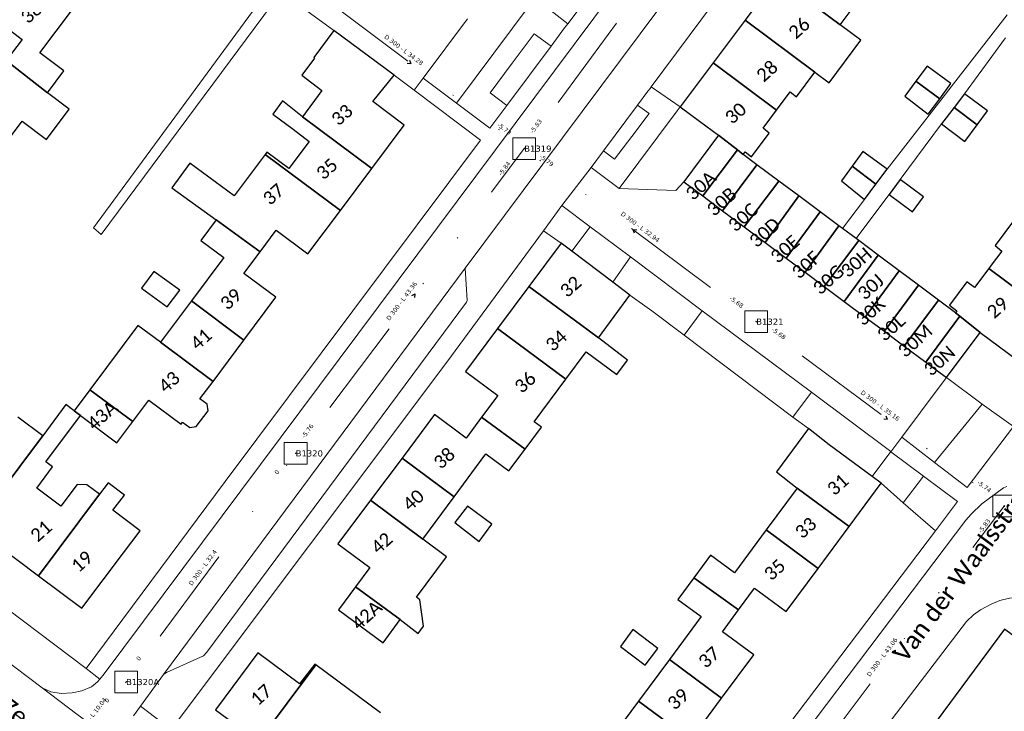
# Model space of a CAD drawing. Header units: metres. Extents: x 113074 to 114313, y 482627 to 483855.
# Tile 39 of 78: x 113371 to 113483, y 483672 to 483750. Entities that reach past the tile are written whole.
import ezdxf
from ezdxf.enums import TextEntityAlignment as Align

# ---------------------------------------------------------------- set-up
doc = ezdxf.new("R2010")
doc.units = ezdxf.units.M
doc.header["$MEASUREMENT"] = 0
doc.linetypes.add('DGN Style 2', pattern=[50.429501, 30.257701, -20.1718])
doc.linetypes.add('DGN Style 6', pattern=[30.473618, 0.016022, -6.408752, 11.215317, -6.408752, 0.016022, -6.408752])
for name, color, linetype, lineweight in [('BGT-Lijnen - BTD Groenvoorziening  heesters (v)', 94, 'Continuous', 13), ('BGT-Lijnen - Huisnummer overig (t)', 252, 'Continuous', 13), ('BGT-Lijnen - ORL Straatnaam (t)', 7, 'Continuous', 13), ('BGT-Lijnen - PND grondvlak pand (v_mv)', 1, 'Continuous', 13), ('BGT-Lijnen - WGD Inrit (v)', 7, 'Continuous', 13), ('BGT-Lijnen - WGD Parkeervlak (v)', 7, 'Continuous', 13), ('BGT-Lijnen - WGD Rijbaan - Lokale weg (v)', 7, 'Continuous', 13), ('BGT-Lijnen - WGD Voetpad (v)', 7, 'Continuous', 13), ('BGT-Lijnen - XXX Brandgang OTD (v)', 7, 'Continuous', 13), ('Riolering - BOBs', 7, 'Continuous', 13), ('Riolering - Gemengd riool', 7, 'Continuous', 13), ('Riolering - KNOOP_NUMMER', 7, 'Continuous', 13), ('Riolering - KNOOP_RIOOLPUT', 7, 'Continuous', 13), ('Riolering - Leidingtekst', 7, 'Continuous', 13), ('Riolering - Level 63', 7, 'Continuous', 13), ('Riolering - Stroomrichting', 7, 'Continuous', 13)]:
    doc.layers.add(name, color=color, linetype=linetype, lineweight=lineweight)
doc.styles.add('Style-Calibri', font='calibri.ttf')
doc.styles.add('Style-Verdana', font='verdana.ttf')

# ---------------------------------------------------------------- blocks, each defined once
blk = doc.blocks.new('rioput')
at = {"layer": 'Riolering - Level 63', "linetype": 'Continuous', "lineweight": 13}
blk.add_3dface([(-1.29, 1.24), (1.29, 1.24), (1.29, -1.24), (-1.29, -1.24)], dxfattribs=at)

msp = doc.modelspace()

# ---------------------------------------------------------------- linework, layer by layer
at = {"layer": 'BGT-Lijnen - BTD Groenvoorziening  heesters (v)', "linetype": 'DGN Style 2', "lineweight": 13, "flags": 128}
for points in [[(113429.18, 483752.35), (113420.7, 483740.99), (113424.48, 483738.15)], [(113420.7, 483740.99), (113429.18, 483752.35)], [(113432.99, 483749.54), (113433.35, 483750.02), (113430.24, 483752.44)], [(113421.95, 483750.58), (113416.91, 483743.83), (113420.7, 483740.99)], [(113424.51, 483742.15), (113427.03, 483745.52), (113429.55, 483748.89)], [(113431.45, 483747.48), (113429.55, 483748.89), (113427.03, 483745.52)], [(113429.55, 483748.89), (113431.45, 483747.48), (113432.99, 483749.54)], [(113426.41, 483740.73), (113431.45, 483747.48)], [(113427.03, 483745.52), (113424.51, 483742.15), (113426.41, 483740.73)], [(113424.48, 483738.15), (113426.41, 483740.73), (113424.51, 483742.15)], [(113442.48, 483742.34), (113441.3, 483740.76), (113442.6, 483739.8)], [(113442.83, 483742.82), (113442.72, 483742.66), (113442.48, 483742.34)], [(113445.8, 483740.09), (113446.15, 483740.57), (113442.83, 483742.82)], [(113442.6, 483739.8), (113441.3, 483740.76), (113437.42, 483735.54)], [(113436.01, 483733.64), (113439.2, 483731.25), (113445.8, 483740.09)], [(113442.6, 483739.8), (113440.65, 483737.18), (113438.66, 483734.59)], [(113446.15, 483740.57), (113445.8, 483740.09), (113439.2, 483731.25)], [(113440.65, 483737.18), (113442.6, 483739.8)], [(113450.51, 483737.32), (113448.33, 483738.94), (113446.15, 483740.57)], [(113437.42, 483735.54), (113438.66, 483734.59), (113440.65, 483737.18)], [(113446.55, 483732.02), (113450.51, 483737.32)], [(113438.66, 483734.59), (113437.42, 483735.54), (113436.01, 483733.64)], [(113439.2, 483731.25), (113445.64, 483731.02), (113446.55, 483732.02)], [(113435.91, 483726.91), (113432.69, 483729.32), (113430.59, 483726.46)], [(113430.59, 483726.46), (113432.61, 483725.03), (113433.81, 483724.12)], [(113433.81, 483724.12), (113435.91, 483726.91)], [(113435.91, 483726.91), (113433.81, 483724.12), (113438.47, 483720.6)], [(113438.47, 483720.6), (113440.5, 483723.47), (113435.91, 483726.91)], [(113440.5, 483723.47), (113438.47, 483720.6), (113440.43, 483719.1)], [(113446.59, 483714.56), (113448.66, 483717.35), (113440.5, 483723.47)], [(113440.43, 483719.1), (113442.9, 483717.34), (113446.59, 483714.56)], [(113448.66, 483717.35), (113446.59, 483714.56), (113458.95, 483705.24)], [(113458.95, 483705.24), (113461.07, 483708.06), (113448.66, 483717.35)], [(113480.48, 483706.72), (113476.44, 483709.73), (113475.59, 483708.66)], [(113475.59, 483708.66), (113471.34, 483702.93), (113475.07, 483700.07)], [(113461.07, 483708.06), (113458.95, 483705.24), (113460.74, 483703.93)], [(113467.98, 483698.48), (113470.09, 483701.3), (113461.07, 483708.06)], [(113484.06, 483704.16), (113480.48, 483706.72), (113475.07, 483700.07)], [(113475.07, 483700.07), (113480.48, 483706.72)], [(113460.74, 483703.93), (113463.1, 483702.09), (113467.98, 483698.48)], [(113475.07, 483700.07), (113478.8, 483697.21), (113484.06, 483704.16)], [(113470.09, 483701.3), (113467.98, 483698.48), (113469.02, 483697.7)], [(113473.81, 483698.52), (113470.12, 483701.28), (113470.09, 483701.3)], [(113469.02, 483697.7), (113471.52, 483695.46), (113473.81, 483698.52)], [(113473.81, 483698.52), (113471.52, 483695.46), (113475.17, 483692.29)], [(113475.17, 483692.29), (113477.68, 483695.61), (113473.81, 483698.52)]]:
    msp.add_lwpolyline(points, dxfattribs=at)
at = {"layer": 'BGT-Lijnen - PND grondvlak pand (v_mv)', "linetype": 'Continuous', "lineweight": 25, "flags": 128}
for points in [[(113460.76, 483760.16), (113457.14, 483755.3), (113464.36, 483749.91)], [(113464.36, 483749.91), (113457.14, 483755.3), (113453.52, 483750.44)], [(113464.36, 483749.91), (113465.92, 483752.01), (113466.63, 483751.48)], [(113367.51, 483751.06), (113371.27, 483748.24), (113369.46, 483745.83)], [(113376.04, 483744.65), (113373.3, 483746.7), (113377.02, 483751.66)], [(113453.52, 483750.44), (113449.9, 483745.58), (113457.11, 483740.2)], [(113459.38, 483741.7), (113461.46, 483744.52), (113453.52, 483750.44)], [(113453.52, 483750.44), (113461.46, 483744.52), (113463.08, 483743.31)], [(113463.08, 483743.31), (113466.7, 483748.17), (113464.36, 483749.91)], [(113413.59, 483744.18), (113406.76, 483749.27), (113404.45, 483746.17)], [(113374.17, 483742.15), (113369.46, 483745.83), (113367.66, 483743.42)], [(113369.46, 483745.83), (113374.17, 483742.15), (113376.04, 483744.65)], [(113404.45, 483746.17), (113404.55, 483746.09), (113403.12, 483744.16)], [(113457.11, 483740.2), (113449.9, 483745.58), (113446.15, 483740.57)], [(113403.12, 483744.16), (113405.39, 483742.41), (113403.16, 483739.42)], [(113414.74, 483738.47), (113411.16, 483741.15), (113413.59, 483744.18)], [(113476.95, 483743.22), (113474.25, 483745.19), (113472.97, 483743.49)], [(113472.97, 483743.49), (113471.7, 483741.79), (113474.37, 483739.71)], [(113474.37, 483739.71), (113475.67, 483741.48), (113472.97, 483743.49)], [(113472.97, 483743.49), (113475.67, 483741.48), (113476.95, 483743.22)], [(113376.64, 483740.3), (113374.17, 483742.15)], [(113457.11, 483740.2), (113458.65, 483742.26), (113459.38, 483741.7)], [(113478.5, 483742.05), (113477.3, 483740.47), (113479.93, 483738.51)], [(113479.93, 483738.51), (113481.12, 483740.1), (113478.5, 483742.05)], [(113403.16, 483739.42), (113400.92, 483741.23), (113399.82, 483739.71)], [(113371.27, 483738.93), (113374.05, 483736.85), (113376.64, 483740.3)], [(113399.82, 483739.71), (113402.1, 483738.01), (113403.94, 483736.63)], [(113446.15, 483740.57), (113448.33, 483738.94), (113450.51, 483737.32)], [(113455.57, 483738.14), (113457.11, 483740.2)], [(113477.3, 483740.47), (113475.88, 483738.64), (113478.52, 483736.63)], [(113478.52, 483736.63), (113479.93, 483738.51), (113477.3, 483740.47)], [(113367.52, 483735.88), (113368.46, 483735.17), (113371.27, 483738.93)], [(113407.49, 483728.76), (113411.05, 483733.54), (113403.16, 483739.42)], [(113403.16, 483739.42), (113411.05, 483733.54), (113414.74, 483738.47)], [(113454.27, 483734.87), (113456.28, 483737.55), (113455.57, 483738.14)], [(113403.94, 483736.63), (113401.63, 483733.54), (113399.12, 483735.41)], [(113452.65, 483735.65), (113450.51, 483737.32), (113446.55, 483732.02)], [(113450.51, 483737.32), (113452.65, 483735.65), (113453.32, 483735.12)], [(113398.92, 483735.15), (113395.41, 483730.44), (113390.36, 483734.14)], [(113399.12, 483735.41), (113398.92, 483735.15), (113407.49, 483728.76)], [(113407.49, 483728.76), (113398.92, 483735.15)], [(113446.55, 483732.02), (113448.72, 483730.41), (113452.65, 483735.65)], [(113452.65, 483735.65), (113448.72, 483730.41), (113450.96, 483728.73)], [(113454.87, 483733.97), (113453.32, 483735.12), (113452.65, 483735.65)], [(113453.32, 483735.12), (113453.55, 483735.43), (113454.27, 483734.87)], [(113469.69, 483733.46), (113466.92, 483735.46), (113465.7, 483733.79)], [(113390.36, 483734.14), (113388.33, 483731.35), (113393.35, 483727.69)], [(113450.96, 483728.73), (113454.87, 483733.97)], [(113457.37, 483732.1), (113454.87, 483733.97), (113450.96, 483728.73)], [(113465.7, 483733.79), (113464.48, 483732.14), (113467.1, 483730)], [(113467.1, 483730), (113468.41, 483731.77), (113465.7, 483733.79)], [(113465.7, 483733.79), (113468.41, 483731.77), (113469.69, 483733.46)], [(113450.96, 483728.73), (113453.43, 483726.89), (113457.37, 483732.1)], [(113459.63, 483730.42), (113457.37, 483732.1), (113453.43, 483726.89)], [(113471.16, 483732.27), (113469.91, 483730.58), (113472.56, 483728.6)], [(113472.56, 483728.6), (113473.83, 483730.33), (113471.16, 483732.27)], [(113453.43, 483726.89), (113455.82, 483725.11), (113459.63, 483730.42)], [(113462.05, 483728.61), (113459.63, 483730.42), (113455.82, 483725.11)], [(113400.19, 483726.52), (113403.8, 483723.82), (113407.49, 483728.76)], [(113455.82, 483725.11), (113458.21, 483723.33), (113462.05, 483728.61)], [(113464.2, 483727.01), (113462.05, 483728.61), (113458.21, 483723.33)], [(113398.35, 483724.05), (113393.35, 483727.69), (113391.6, 483725.34)], [(113393.35, 483727.69), (113398.35, 483724.05), (113400.19, 483726.52)], [(113484.17, 483727.72), (113481.98, 483724.76), (113482.72, 483724.14)], [(113458.21, 483723.33), (113460.35, 483721.73), (113464.2, 483727.01)], [(113464.62, 483726.7), (113464.2, 483727.01), (113460.35, 483721.73)], [(113466.45, 483725.33), (113466.15, 483725.56), (113464.62, 483726.7)], [(113391.6, 483725.34), (113394.22, 483723.39), (113390.54, 483718.47)], [(113460.35, 483721.73), (113462.52, 483720.11), (113466.45, 483725.33)], [(113468.67, 483723.67), (113466.45, 483725.33), (113462.52, 483720.11)], [(113400.15, 483718.88), (113396.51, 483721.59), (113398.35, 483724.05)], [(113432.61, 483725.03), (113428.94, 483720.1), (113434.82, 483715.77)], [(113438.47, 483720.6), (113433.81, 483724.12), (113432.61, 483725.03)], [(113482.72, 483724.14), (113481.52, 483722.54), (113481.24, 483722.15)], [(113462.52, 483720.11), (113464.81, 483718.41), (113468.67, 483723.67)], [(113471.05, 483721.9), (113468.67, 483723.67), (113464.81, 483718.41)], [(113389.22, 483719.67), (113386.28, 483721.82), (113384.88, 483719.9)], [(113464.81, 483718.41), (113467.2, 483716.62), (113471.05, 483721.9)], [(113473.25, 483720.26), (113471.05, 483721.9), (113467.2, 483716.62)], [(113481.24, 483722.15), (113479.62, 483719.99), (113478.77, 483720.65)], [(113484.52, 483711.7), (113488.37, 483716.85), (113481.24, 483722.15)], [(113481.24, 483722.15), (113488.37, 483716.85), (113488.64, 483717.23)], [(113440.43, 483719.1), (113438.47, 483720.6)], [(113478.77, 483720.65), (113476.77, 483717.98), (113477.63, 483717.32)], [(113384.88, 483719.9), (113387.78, 483717.78), (113389.22, 483719.67)], [(113434.82, 483715.77), (113428.94, 483720.1), (113425.38, 483715.34)], [(113467.2, 483716.62), (113469.38, 483715), (113473.25, 483720.26)], [(113475.52, 483718.56), (113473.25, 483720.26), (113469.38, 483715)], [(113396.51, 483714.01), (113390.54, 483718.47), (113387.03, 483713.76)], [(113390.54, 483718.47), (113396.51, 483714.01), (113400.15, 483718.88)], [(113434.82, 483715.77), (113436.84, 483714.25), (113440.43, 483719.1)], [(113469.38, 483715), (113471.64, 483713.31), (113475.52, 483718.56)], [(113475.52, 483718.56), (113471.64, 483713.31), (113474.1, 483711.47)], [(113477.97, 483716.71), (113477.47, 483717.11), (113475.52, 483718.56)], [(113477.63, 483717.32), (113477.47, 483717.11), (113477.97, 483716.71)], [(113480.27, 483714.86), (113477.97, 483716.71), (113474.1, 483711.47)], [(113474.1, 483711.47), (113477.97, 483716.71)], [(113477.97, 483716.71), (113480.27, 483714.86), (113484.52, 483711.7)], [(113387.03, 483713.76), (113384.45, 483715.68), (113380.87, 483710.89)], [(113433.15, 483709.55), (113425.38, 483715.34), (113421.71, 483710.42)], [(113425.38, 483715.34), (113433.15, 483709.55), (113435.46, 483712.65)], [(113440.16, 483711.73), (113436.84, 483714.25), (113434.82, 483715.77)], [(113387.03, 483713.76), (113393, 483709.3), (113396.51, 483714.01)], [(113474.1, 483711.47), (113476.44, 483709.73), (113480.27, 483714.86)], [(113391.5, 483707.3), (113393, 483709.3), (113387.03, 483713.76)], [(113435.46, 483712.65), (113438.93, 483710.07), (113440.16, 483711.73)], [(113380.87, 483710.89), (113378.98, 483708.35), (113383.86, 483704.72)], [(113421.71, 483710.42), (113425.39, 483707.68), (113423.55, 483705.21)], [(113430.37, 483704.1), (113429.55, 483704.71), (113433.15, 483709.55)], [(113378.98, 483708.35), (113377.19, 483705.96), (113377.92, 483705.42)], [(113383.86, 483704.72), (113378.98, 483708.35)], [(113383.86, 483704.72), (113385.69, 483707.18), (113389.37, 483704.43)], [(113392.43, 483705.96), (113392.32, 483706.69), (113391.5, 483707.3)], [(113377.19, 483705.96), (113376.27, 483706.65), (113373.63, 483703.11)], [(113372.34, 483701.39), (113373.63, 483703.11), (113370.79, 483705.24)], [(113373.99, 483700.15), (113377.92, 483705.42), (113377.19, 483705.96)], [(113377.92, 483705.42), (113382.07, 483702.32), (113383.86, 483704.72)], [(113390.35, 483704.05), (113391.08, 483704.16), (113392.43, 483705.96)], [(113421.79, 483702.84), (113418.2, 483705.52), (113414.5, 483700.56)], [(113428.51, 483701.6), (113423.55, 483705.21), (113421.79, 483702.84)], [(113423.55, 483705.21), (113428.51, 483701.6), (113430.37, 483704.1)], [(113389.37, 483704.43), (113389.54, 483704.66), (113390.35, 483704.05)], [(113463.1, 483702.09), (113460.74, 483703.93), (113457.09, 483699.01)], [(113373.63, 483703.11), (113372.34, 483701.39), (113368.45, 483696.21)], [(113424.02, 483701.04), (113426.65, 483699.1), (113428.51, 483701.6)], [(113469.02, 483697.7), (113467.98, 483698.48), (113463.1, 483702.09)], [(113368.45, 483696.21), (113372.34, 483701.39)], [(113420.42, 483696.14), (113414.5, 483700.56), (113410.91, 483695.76)], [(113414.5, 483700.56), (113420.42, 483696.14), (113424.02, 483701.04)], [(113372.94, 483697.16), (113374.75, 483699.58), (113373.99, 483700.15)], [(113457.09, 483699.01), (113459.45, 483697.16), (113465.37, 483692.77)], [(113377.55, 483697.55), (113375.7, 483695.09), (113372.94, 483697.16)], [(113381.06, 483697.75), (113380.08, 483696.45), (113373.13, 483687.17)], [(113380.08, 483696.45), (113378.65, 483697.52), (113377.55, 483697.55)], [(113381.61, 483694.63), (113382.91, 483696.36), (113381.06, 483697.75)], [(113465.37, 483692.77), (113459.45, 483697.16), (113455.92, 483692.4)], [(113465.37, 483692.77), (113469.02, 483697.7)], [(113368.18, 483690.89), (113373.13, 483687.17), (113380.08, 483696.45)], [(113410.91, 483695.76), (113416.87, 483691.32), (113420.42, 483696.14)], [(113410.91, 483695.76), (113407.21, 483690.8), (113410.84, 483688.09)], [(113419.56, 483689.33), (113416.87, 483691.32), (113410.91, 483695.76)], [(113424.73, 483693.03), (113421.95, 483695.09), (113420.52, 483693.22)], [(113382.81, 483689.76), (113384.71, 483692.3), (113381.61, 483694.63)], [(113420.52, 483693.22), (113423.28, 483691.07), (113424.73, 483693.03)], [(113455.92, 483692.4), (113461.84, 483688.01), (113465.37, 483692.77)], [(113461.84, 483688.01), (113455.92, 483692.4), (113452.31, 483687.52)], [(113373.13, 483687.17), (113378.08, 483683.46), (113382.81, 483689.76)], [(113416.16, 483684.72), (113419.56, 483689.33)], [(113452.31, 483687.52), (113449.61, 483689.52), (113447.71, 483686.95)], [(113410.84, 483688.09), (113409.21, 483685.9), (113414.29, 483682.17)], [(113454.6, 483685.74), (113458.19, 483683.08), (113461.84, 483688.01)], [(113409.21, 483685.9), (113407.26, 483683.29), (113412.35, 483679.54)], [(113412.35, 483679.54), (113414.29, 483682.17), (113409.21, 483685.9)], [(113452.77, 483683.27), (113447.71, 483686.95), (113445.88, 483684.48)], [(113447.71, 483686.95), (113452.77, 483683.27), (113454.6, 483685.74)], [(113416.93, 483681.43), (113416.53, 483684.44), (113416.16, 483684.72)], [(113445.88, 483684.48), (113448.53, 483682.52), (113444.92, 483677.65)], [(113454.51, 483678.16), (113450.94, 483680.8), (113452.77, 483683.27)], [(113414.29, 483682.17), (113416.33, 483680.61), (113416.93, 483681.43)], [(113443.59, 483678.9), (113440.76, 483681.04), (113439.37, 483679.1)], [(113524.21, 483650.63), (113483.03, 483681.08), (113469.76, 483663.13)], [(113402.82, 483674.87), (113398.11, 483678.38), (113393.29, 483671.91)], [(113439.37, 483679.1), (113442.17, 483676.98), (113443.59, 483678.9)], [(113444.92, 483677.65), (113450.86, 483673.24), (113454.51, 483678.16)], [(113393.29, 483671.91), (113398.17, 483668.28), (113404.68, 483677.03)], [(113404.68, 483677.03), (113398.17, 483668.28), (113403.05, 483664.65)], [(113404.68, 483677.03), (113404.57, 483677.12), (113402.82, 483674.87)], [(113412.05, 483671.55), (113409.56, 483673.41), (113404.68, 483677.03)], [(113450.86, 483673.24), (113444.92, 483677.65), (113441.4, 483672.9)], [(113447.34, 483668.49), (113441.4, 483672.9), (113437.8, 483668.04)], [(113441.4, 483672.9), (113447.34, 483668.49), (113450.86, 483673.24)]]:
    msp.add_lwpolyline(points, dxfattribs=at)
at = {"layer": 'BGT-Lijnen - WGD Inrit (v)', "linetype": 'Continuous', "lineweight": 13, "flags": 128}
for points in [[(113399.84, 483754.5), (113400.74, 483753.65), (113406.76, 483749.27)], [(113415.88, 483742.46), (113416.91, 483743.83), (113421.95, 483750.58)], [(113406.76, 483749.27), (113413.59, 483744.18), (113415.88, 483742.46)]]:
    msp.add_lwpolyline(points, dxfattribs=at)
at = {"layer": 'BGT-Lijnen - WGD Parkeervlak (v)', "linetype": 'Continuous', "lineweight": 13, "flags": 128}
for points in [[(113439.2, 483731.25), (113436.01, 483733.64), (113432.69, 483729.32)], [(113446.55, 483732.02), (113445.64, 483731.02), (113439.2, 483731.25)], [(113450.96, 483728.73), (113448.72, 483730.41), (113446.55, 483732.02)], [(113432.69, 483729.32), (113435.91, 483726.91), (113440.5, 483723.47)], [(113455.82, 483725.11), (113453.43, 483726.89), (113450.96, 483728.73)], [(113460.35, 483721.73), (113458.21, 483723.33), (113455.82, 483725.11)], [(113440.5, 483723.47), (113448.66, 483717.35), (113461.07, 483708.06)], [(113421.7, 483722.21), (113387.36, 483675.91), (113387.71, 483676.14)], [(113421.85, 483718.32), (113421.9, 483718.51), (113421.7, 483722.21)], [(113464.81, 483718.41), (113462.52, 483720.11), (113460.35, 483721.73)], [(113469.38, 483715), (113467.2, 483716.62), (113464.81, 483718.41)], [(113392.28, 483678.47), (113421.85, 483718.32)], [(113474.1, 483711.47), (113471.64, 483713.31), (113469.38, 483715)], [(113475.59, 483708.66), (113476.44, 483709.73), (113474.1, 483711.47)], [(113470.12, 483701.28), (113471.34, 483702.93), (113475.59, 483708.66)], [(113461.07, 483708.06), (113470.09, 483701.3), (113470.12, 483701.28)], [(113387.71, 483676.14), (113391.92, 483678.06), (113392.28, 483678.47)]]:
    msp.add_lwpolyline(points, dxfattribs=at)
at = {"layer": 'BGT-Lijnen - WGD Rijbaan - Lokale weg (v)', "linetype": 'Continuous', "lineweight": 13, "flags": 128}
for points in [[(113387.36, 483675.91), (113421.7, 483722.21), (113443.84, 483751.87)], [(113436.32, 483750.67), (113380.62, 483675.99), (113380.12, 483675.41)], [(113483.3, 483697.35), (113482.91, 483697.18), (113480.45, 483695.37)], [(113480.45, 483695.37), (113479.25, 483694.17), (113478.64, 483693.49)], [(113478.64, 483693.49), (113459.15, 483667.69), (113447.09, 483651.37)], [(113373.55, 483674.41), (113356.58, 483687.22), (113350.56, 483691.78)], [(113479.52, 483682.7), (113480.31, 483683.28), (113481.51, 483683.93)], [(113481.51, 483683.93), (113482.51, 483684.35), (113483.62, 483684.61)], [(113466.45, 483665.92), (113478.7, 483681.95), (113479.52, 483682.7)], [(113383.94, 483671.21), (113384.74, 483672.31), (113387.36, 483675.91)], [(113380.12, 483675.41), (113379.85, 483675.09), (113379.18, 483674.52)], [(113374.55, 483673.95), (113373.55, 483674.41), (113377.49, 483671.42)], [(113385.39, 483665.61), (113377.49, 483671.42), (113373.55, 483674.41)], [(113376.96, 483673.83), (113375.71, 483673.75), (113374.55, 483673.95)], [(113379.18, 483674.52), (113378.09, 483674.06), (113376.96, 483673.83)]]:
    msp.add_lwpolyline(points, dxfattribs=at)
at = {"layer": 'BGT-Lijnen - WGD Voetpad (v)', "linetype": 'Continuous', "lineweight": 13, "flags": 128}
for points in [[(113476.52, 483807.57), (113473.78, 483803.91), (113433.35, 483750.02)], [(113380.62, 483675.99), (113436.32, 483750.67), (113453.9, 483774.26)], [(113442.83, 483742.82), (113462.79, 483769.66), (113463.38, 483770.51)], [(113443.84, 483751.87), (113421.7, 483722.21), (113421.9, 483718.51)], [(113433.35, 483750.02), (113432.99, 483749.54), (113431.45, 483747.48)], [(113431.45, 483747.48), (113426.41, 483740.73), (113424.48, 483738.15)], [(113416.91, 483743.83), (113415.88, 483742.46), (113423.44, 483736.76)], [(113424.48, 483738.15), (113420.7, 483740.99), (113416.91, 483743.83)], [(113437.42, 483735.54), (113441.3, 483740.76), (113442.48, 483742.34)], [(113442.48, 483742.34), (113442.72, 483742.66), (113442.83, 483742.82)], [(113423.44, 483736.76), (113394.38, 483697.89), (113378.55, 483676.59)], [(113432.69, 483729.32), (113436.01, 483733.64), (113437.42, 483735.54)], [(113419.58, 483711.48), (113430.59, 483726.46), (113432.69, 483729.32)], [(113421.9, 483718.51), (113421.85, 483718.32), (113392.28, 483678.47)], [(113378.55, 483676.59), (113353.42, 483695.58), (113333.38, 483710.56)], [(113384.74, 483672.31), (113388.23, 483669.68), (113419.58, 483711.48)], [(113486.85, 483702.04), (113484.06, 483704.16), (113478.8, 483697.21)], [(113471.34, 483702.93), (113470.12, 483701.28), (113473.81, 483698.52)], [(113478.8, 483697.21), (113475.07, 483700.07), (113471.34, 483702.93)], [(113473.81, 483698.52), (113477.68, 483695.61), (113475.17, 483692.29)], [(113480.45, 483695.37), (113482.91, 483697.18), (113483.3, 483697.35)], [(113478.64, 483693.49), (113479.25, 483694.17), (113480.45, 483695.37)], [(113447.09, 483651.37), (113459.15, 483667.69), (113478.64, 483693.49)], [(113350.56, 483691.78), (113356.58, 483687.22), (113373.55, 483674.41)], [(113475.17, 483692.29), (113446.69, 483654.58), (113434.32, 483638.67)], [(113484.73, 483684.73), (113483.62, 483684.61), (113482.51, 483684.35)], [(113482.51, 483684.35), (113481.51, 483683.93), (113480.31, 483683.28)], [(113480.31, 483683.28), (113479.52, 483682.7), (113478.7, 483681.95)], [(113478.7, 483681.95), (113466.45, 483665.92), (113452.6, 483646.86)], [(113469.76, 483663.13), (113483.03, 483681.08)], [(113392.28, 483678.47), (113391.92, 483678.06), (113387.71, 483676.14)], [(113379.85, 483675.09), (113380.12, 483675.41), (113378.55, 483676.59)], [(113378.55, 483676.59), (113380.12, 483675.41), (113380.62, 483675.99)], [(113387.71, 483676.14), (113387.36, 483675.91), (113384.74, 483672.31)], [(113378.09, 483674.06), (113379.18, 483674.52), (113379.85, 483675.09)], [(113373.55, 483674.41), (113374.55, 483673.95), (113375.71, 483673.75)], [(113375.71, 483673.75), (113376.96, 483673.83), (113378.09, 483674.06)], [(113388.23, 483669.68), (113384.74, 483672.31), (113383.94, 483671.21)]]:
    msp.add_lwpolyline(points, dxfattribs=at)
at = {"layer": 'BGT-Lijnen - XXX Brandgang OTD (v)', "linetype": 'Continuous', "lineweight": 13, "flags": 128}
for points in [[(113380.27, 483726.03), (113400.74, 483753.65)], [(113397.49, 483751.42), (113379.42, 483726.79), (113380.27, 483726.03)], [(113483.33, 483751.02), (113469.69, 483733.46), (113468.41, 483731.77)], [(113477.3, 483740.47), (113478.5, 483742.05), (113483.17, 483748.43)], [(113471.16, 483732.27), (113475.88, 483738.64), (113477.3, 483740.47)], [(113468.41, 483731.77), (113467.1, 483730), (113464.62, 483726.7)], [(113468.63, 483728.86), (113469.91, 483730.58), (113471.16, 483732.27)], [(113464.62, 483726.7), (113466.15, 483725.56), (113468.63, 483728.86)]]:
    msp.add_lwpolyline(points, dxfattribs=at)
at = {"layer": 'Riolering - Gemengd riool', "color": 94, "linetype": 'DGN Style 6', "lineweight": 13, "flags": 128}
for points in [[(113428.4, 483735.8), (113453.3, 483769.6)], [(113401, 483756.4), (113428.4, 483735.8)], [(113402.4, 483701.1), (113428.4, 483735.8)], [(113454.8, 483716.1), (113428.4, 483735.8)], [(113483, 483695.1), (113506.9, 483727.1)], [(113454.8, 483716.1), (113483, 483695.1)], [(113383.11, 483675.07), (113402.4, 483701.1)], [(113457.1, 483660.7), (113483, 483695.1)], [(113483, 483695.1), (113506.4, 483677.5)], [(113383.11, 483675.07), (113377, 483667.1)]]:
    msp.add_lwpolyline(points, dxfattribs=at)
at = {"layer": 'Riolering - KNOOP_RIOOLPUT', "color": 7, "linetype": 'Continuous', "lineweight": 13}
for p in [(113428.4, 483735.8), (113454.8, 483716.1), (113402.4, 483701.1), (113483, 483695.1), (113383.11, 483675.07)]:
    msp.add_point(p, dxfattribs=at)
at = {"layer": 'Riolering - Stroomrichting', "color": 30, "linetype": 'Continuous', "lineweight": 25, "flags": 128}
for points in [[(113415.1, 483745.55), (113415.5, 483745.5)], [(113415.34, 483745.87), (113415.5, 483745.5)], [(113441.2, 483726.5), (113440.8, 483726.55)], [(113440.96, 483726.18), (113440.8, 483726.55)], [(113415.63, 483719.09), (113416, 483719.25)], [(113415.95, 483718.85), (113416, 483719.25)], [(113469.3, 483705.05), (113469.7, 483705)], [(113469.54, 483705.37), (113469.7, 483705)], [(113470.28, 483678.54), (113470.65, 483678.7)], [(113470.6, 483678.3), (113470.65, 483678.7)]]:
    msp.add_lwpolyline(points, dxfattribs=at)

# ---------------------------------------------------------------- block references
at = {"layer": 'Riolering - Level 63', "linetype": 'Continuous', "lineweight": 13}
for p in [(113428.4, 483735.8), (113454.8, 483716.1), (113402.4, 483701.1), (113483, 483695.1), (113383.11, 483675.07)]:
    msp.add_blockref('rioput', p, dxfattribs=at)

# ---------------------------------------------------------------- texts
at = {"layer": 'BGT-Lijnen - Huisnummer overig (t)', "linetype": 'Continuous', "lineweight": 13, "style": 'Style-Calibri'}
for s, p in [('38', (113372.34, 483751.28)), ('26', (113459.68, 483749.53)), ('28', (113456.03, 483744.64)), ('33', (113407.67, 483739.65)), ('30', (113452.45, 483739.84)), ('35', (113405.95, 483733.5)), ('30A', (113448.49, 483731.6)), ('37', (113399.88, 483730.61)), ('30B', (113450.86, 483729.77)), ('30C', (113453.28, 483727.99)), ('30D', (113455.76, 483726.26)), ('30E', (113458.06, 483724.37)), ('30F', (113460.46, 483722.57)), ('30H', (113466.18, 483722.85)), ('30G', (113463.01, 483720.9)), ('32', (113433.68, 483720.1)), ('30J', (113467.81, 483720.06)), ('39', (113395.03, 483718.67)), ('30K', (113467.79, 483717.28)), ('29', (113482.25, 483717.7)), ('30L', (113470.14, 483715.43)), ('41', (113391.63, 483714.11)), ('34', (113432.04, 483713.95)), ('30M', (113472.87, 483713.93)), ('30N', (113475.64, 483711.65)), ('43', (113388, 483709.24)), ('36', (113428.51, 483709.2)), ('43A', (113380.39, 483705.43)), ('38', (113419.3, 483700.56)), ('31', (113464.07, 483697.55)), ('40', (113415.79, 483695.79)), ('33', (113460.42, 483692.63)), ('21', (113373.44, 483692.27)), ('42', (113412.19, 483690.9)), ('19', (113378.08, 483688.79)), ('35', (113456.89, 483687.86)), ('42A', (113410.48, 483682.68)), ('37', (113449.43, 483677.89)), ('17', (113398.47, 483673.61)), ('39', (113445.9, 483673.13))]:
    msp.add_text(s, height=1.5, rotation=41.85, dxfattribs=at).set_placement(p, align=Align.MIDDLE_CENTER)
at = {"layer": 'BGT-Lijnen - ORL Straatnaam (t)', "color": 7, "linetype": 'Continuous', "lineweight": 13, "style": 'Style-Calibri'}
for s, rotation, p in [('Van der Waalsstraat', 53.3548, (113478.63, 483688.07)), ('Zeemanlaan', 323.0046, (113375.41, 483667.93))]:
    msp.add_text(s, height=2, rotation=rotation, dxfattribs=at).set_placement(p, align=Align.MIDDLE_CENTER)
at = {"layer": 'Riolering - BOBs', "color": 7, "linetype": 'Continuous', "lineweight": 13, "style": 'Style-Verdana'}
for s, rotation, p in [('-5.73', 323.0585, (113426, 483737.86)), ('-5.83', 53.6199, (113429.93, 483738.21)), ('-5.84', 53.1616, (113426.35, 483733.4)), ('-5.79', 323.2733, (113430.8, 483734.26)), ('-5.68', 323.2733, (113452.4, 483718.14)), ('-5.68', 323.3249, (113457.21, 483714.56)), ('-5.76', 53.1616, (113403.95, 483703.5)), ('0', 53.4567, (113400.46, 483698.82)), ('-5.74', 323.3249, (113480.59, 483697.14)), ('-5.83', 53.0184, (113480.94, 483692.7)), ('0', 53.4567, (113384.74, 483677.61)), ('0', 52.517, (113381.13, 483672.82))]:
    msp.add_text(s, height=0.5, rotation=rotation, dxfattribs=at).set_placement(p, align=Align.CENTER)
at = {"layer": 'Riolering - KNOOP_NUMMER', "color": 7, "linetype": 'Continuous', "lineweight": 13, "style": 'Style-Verdana'}
for s, p in [('B1319', (113428.4, 483735.8)), ('B1321', (113454.8, 483716.1)), ('B1320', (113402.4, 483701.1)), ('B1320A', (113383.11, 483675.07))]:
    msp.add_text(s, height=0.7, dxfattribs=at).set_placement(p, align=Align.MIDDLE_LEFT)
at = {"layer": 'Riolering - Leidingtekst', "color": 7, "linetype": 'Continuous', "lineweight": 13, "style": 'Style-Verdana'}
for s, rotation, p in [('D 300 - L 34.28', 323.0632, (113414.55, 483746.84)), ('D 300 - L 32.94', 323.2693, (113441.45, 483726.69)), ('D 300 - L 43.36', 53.1565, (113414.66, 483718.3)), ('D 300 - L 35.16', 323.3257, (113468.75, 483706.34)), ('D 300 - L 32.4', 53.4594, (113392.03, 483687.95)), ('D 300 - L 43.06', 53.0237, (113469.31, 483677.75)), ('D 315 - L 10.04', 52.524, (113379.32, 483670.94))]:
    msp.add_text(s, height=0.5, rotation=rotation, dxfattribs=at).set_placement(p, align=Align.CENTER)

doc.saveas('drawing.dxf')
